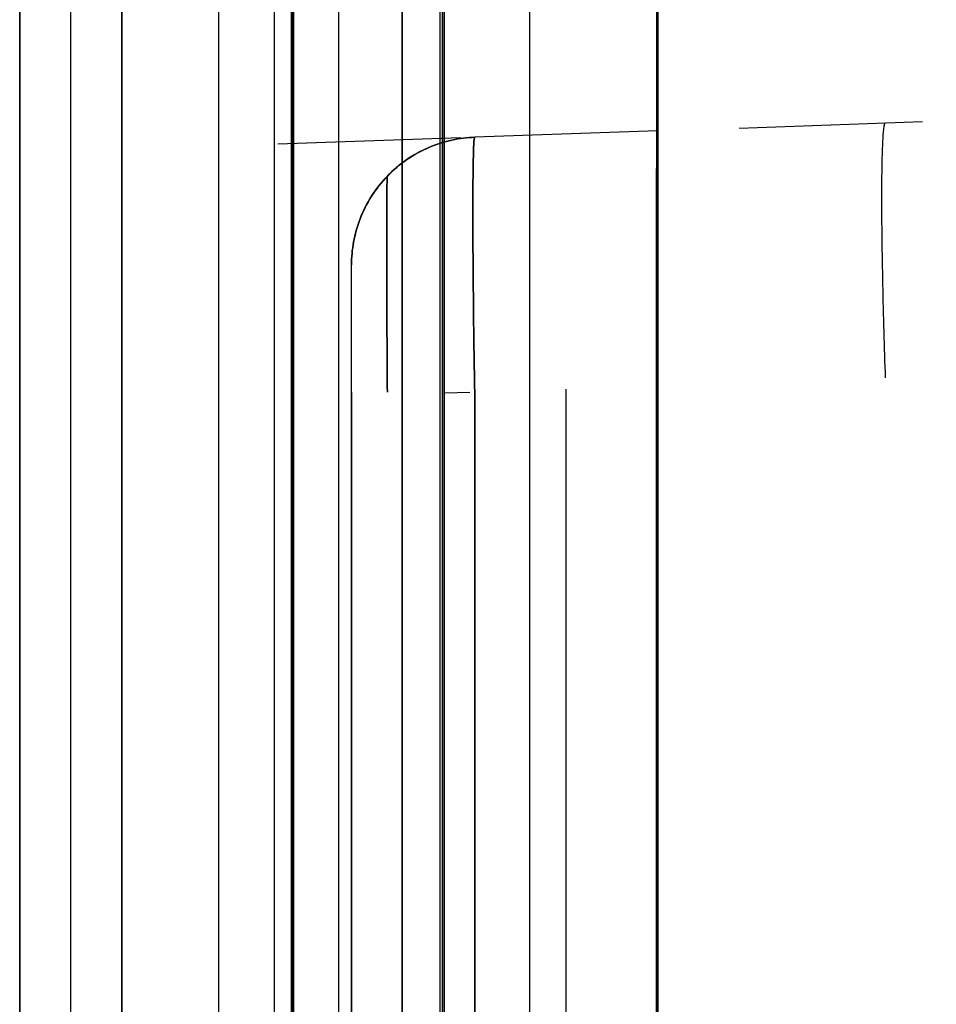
# Model space of a CAD drawing. Header units: millimetres. Extents: x -15 to 7, y 1 to 148.
# Tile 248 of 256: x -7.85 to -4.25, y 94.39 to 98.25. Entities that reach past the tile are written whole.
import ezdxf

# ---------------------------------------------------------------- set-up
doc = ezdxf.new("R2010")
doc.units = ezdxf.units.MM
doc.header["$MEASUREMENT"] = 0
doc.layers.add('Default', color=7, linetype='Continuous', true_color=0x000000)

msp = doc.modelspace()

# ---------------------------------------------------------------- linework, layer by layer
at = {"layer": 'Default', "color": 254, "true_color": 0xcad1ee}
for points in [[(-7.845, 139.9844), (-7.845, 12.8793)], [(-7.445, 107.9133), (-7.445, 70.9413)], [(-7.845, 107.8596), (-7.845, 72.095)], [(-6.595, 72.1277), (-6.595, 107.8269)], [(-5.345, 72.1604), (-5.345, 107.7942)], [(-7.845, 71.9267), (-7.845, 106.9279)], [(-7.845, 106.9279), (-7.845, 71.9267)], [(-7.645, 71.9337), (-7.645, 106.9209)], [(-7.645, 71.9337), (-7.645, 106.9209)], [(-7.445, 106.9139), (-7.445, 71.9407)], [(-7.445, 71.9407), (-7.445, 106.9139)], [(-7.845, 8.202), (-7.845, 103.3467)], [(-7.0659, 103.3467), (-7.0659, 8.202)], [(-5.345, 101.5127), (-5.345, 11.4049)], [(-5.8461, 11.3918), (-5.8461, 101.3086)], [(-6.8472, 10.8888), (-6.8472, 101.1419)], [(-6.8472, 10.8888), (-6.8472, 101.1419)], [(-6.8472, 10.8888), (-6.8472, 101.1419)], [(-6.7815, 101.1419), (-6.7815, 10.8888)], [(-6.7815, 101.1419), (-6.7815, 10.8888)], [(-6.7771, 101.1419), (-6.7771, 10.8888)], [(-6.7771, 101.1419), (-6.7771, 10.8888)], [(-6.7728, 101.1419), (-6.7728, 10.8888)], [(-6.7728, 10.8888), (-6.7728, 101.1419)], [(-6.3472, 11.5888), (-6.3472, 100.4419)], [(-6.3472, 100.4419), (-6.3472, 11.5888)], [(-6.3472, 11.5888), (-6.3472, 100.4419)], [(-6.3472, 11.5888), (-6.3472, 100.4419)], [(-6.3472, 11.5888), (-6.3472, 100.4419)], [(-6.3472, 11.5888), (-6.3472, 100.4419)], [(-6.1972, 11.5888), (-6.1972, 100.4419)], [(-6.1972, 11.5888), (-6.1972, 100.4419)], [(-6.1894, 100.4419), (-6.1894, 11.5888)], [(-6.1894, 100.4419), (-6.1894, 11.5888)], [(-6.1815, 11.5888), (-6.1815, 100.4419)], [(-6.1815, 100.4419), (-6.1815, 11.5888)], [(-5.345, 94.3021), (-5.345, 99.7965)], [(-5.345, 97.8144), (-6.0624, 97.7893)], [(-6.545, 97.2896), (-6.5449, 97.3005), (-6.5445, 97.3115), (-6.5439, 97.3226), (-6.5431, 97.3337), (-6.5419, 97.3449), (-6.5405, 97.3562), (-6.5389, 97.3675), (-6.537, 97.3789), (-6.5348, 97.3903), (-6.5323, 97.4017), (-6.5295, 97.4131), (-6.5264, 97.4245), (-6.5231, 97.436), (-6.5195, 97.4474), (-6.5155, 97.4587), (-6.5113, 97.4701), (-6.5068, 97.4814), (-6.5019, 97.4926), (-6.4968, 97.5037), (-6.4914, 97.5148), (-6.4857, 97.5258), (-6.4797, 97.5366), (-6.4734, 97.5474), (-6.4669, 97.558), (-6.46, 97.5685), (-6.4529, 97.5788), (-6.4455, 97.5889), (-6.4378, 97.5989), (-6.4299, 97.6087), (-6.4217, 97.6183), (-6.4133, 97.6277), (-6.4047, 97.6369), (-6.3958, 97.6459), (-6.3867, 97.6546), (-6.3774, 97.6632), (-6.3678, 97.6714), (-6.3581, 97.6794), (-6.3482, 97.6872), (-6.3382, 97.6946), (-6.3279, 97.7018), (-6.3176, 97.7088), (-6.3071, 97.7154), (-6.2964, 97.7218), (-6.2856, 97.7279), (-6.2748, 97.7337), (-6.2638, 97.7392), (-6.2528, 97.7444), (-6.2416, 97.7493), (-6.2305, 97.7539), (-6.2192, 97.7583), (-6.208, 97.7623), (-6.1967, 97.7661), (-6.1853, 97.7695), (-6.174, 97.7727), (-6.1627, 97.7756), (-6.1514, 97.7782), (-6.1401, 97.7805), (-6.1288, 97.7825), (-6.1176, 97.7843), (-6.1065, 97.7858), (-6.0954, 97.7871), (-6.0843, 97.7881), (-6.0733, 97.7888), (-6.0624, 97.7893)], [(-6.0624, 97.7893), (-6.0733, 97.7888), (-6.0843, 97.7881), (-6.0954, 97.7871), (-6.1065, 97.7858), (-6.1176, 97.7843), (-6.1288, 97.7825), (-6.1401, 97.7805), (-6.1514, 97.7782), (-6.1627, 97.7756), (-6.174, 97.7727), (-6.1853, 97.7695), (-6.1967, 97.7661), (-6.208, 97.7623), (-6.2192, 97.7583), (-6.2305, 97.7539), (-6.2416, 97.7493), (-6.2528, 97.7444), (-6.2638, 97.7392), (-6.2748, 97.7337), (-6.2856, 97.7279), (-6.2964, 97.7218), (-6.3071, 97.7154), (-6.3176, 97.7088), (-6.3279, 97.7018), (-6.3382, 97.6946), (-6.3482, 97.6872), (-6.3581, 97.6794), (-6.3678, 97.6714), (-6.3774, 97.6632), (-6.3867, 97.6546), (-6.3958, 97.6459), (-6.4047, 97.6369), (-6.4133, 97.6277), (-6.4217, 97.6183), (-6.4299, 97.6087), (-6.4378, 97.5989), (-6.4455, 97.5889), (-6.4529, 97.5788), (-6.46, 97.5685), (-6.4669, 97.558), (-6.4734, 97.5474), (-6.4797, 97.5366), (-6.4857, 97.5258), (-6.4914, 97.5148), (-6.4968, 97.5037), (-6.5019, 97.4926), (-6.5068, 97.4814), (-6.5113, 97.4701), (-6.5155, 97.4587), (-6.5195, 97.4474), (-6.5231, 97.436), (-6.5264, 97.4245), (-6.5295, 97.4131), (-6.5323, 97.4017), (-6.5348, 97.3903), (-6.537, 97.3789), (-6.5389, 97.3675), (-6.5405, 97.3562), (-6.5419, 97.3449), (-6.5431, 97.3337), (-6.5439, 97.3226), (-6.5445, 97.3115), (-6.5449, 97.3005), (-6.545, 97.2896)], [(-6.0624, 97.7893), (-6.0734, 97.7888), (-6.0845, 97.788), (-6.0956, 97.787), (-6.1068, 97.7858), (-6.118, 97.7843), (-6.1293, 97.7825), (-6.1406, 97.7804), (-6.1519, 97.778), (-6.1633, 97.7754), (-6.1747, 97.7725), (-6.1861, 97.7693), (-6.1974, 97.7658), (-6.2088, 97.762), (-6.2201, 97.7579), (-6.2314, 97.7536), (-6.2426, 97.7489), (-6.2537, 97.744), (-6.2648, 97.7387), (-6.2758, 97.7332), (-6.2867, 97.7273), (-6.2975, 97.7212), (-6.3081, 97.7148), (-6.3187, 97.7081), (-6.329, 97.7011), (-6.3393, 97.6938), (-6.3493, 97.6863), (-6.3592, 97.6785), (-6.3689, 97.6705), (-6.3784, 97.6622), (-6.3877, 97.6537), (-6.3968, 97.6449), (-6.4057, 97.6359), (-6.4143, 97.6267), (-6.4227, 97.6173), (-6.4308, 97.6076), (-6.4387, 97.5978), (-6.4463, 97.5878), (-6.4537, 97.5777), (-6.4608, 97.5674), (-6.4676, 97.5569), (-6.4741, 97.5463), (-6.4803, 97.5355), (-6.4863, 97.5247), (-6.492, 97.5137), (-6.4973, 97.5027), (-6.5024, 97.4916), (-6.5072, 97.4804), (-6.5117, 97.4691), (-6.5159, 97.4578), (-6.5197, 97.4465), (-6.5234, 97.4351), (-6.5267, 97.4238), (-6.5297, 97.4124), (-6.5324, 97.401), (-6.5349, 97.3896), (-6.5371, 97.3783), (-6.539, 97.367), (-6.5406, 97.3558), (-6.542, 97.3446), (-6.5431, 97.3334), (-6.5439, 97.3223), (-6.5445, 97.3113), (-6.5449, 97.3004), (-6.545, 97.2896)], [(-6.545, 18.1304), (-6.545, 97.2896)], [(-5.345, 96.815), (-5.345, 17.6056)], [(-5.345, 17.6056), (-5.345, 96.815)], [(-6.545, 18.1304), (-6.545, 96.7899)], [(-6.545, 96.7899), (-6.545, 18.1304)], [(-6.0624, 96.7899), (-6.0624, 17.6307)], [(-6.0624, 17.6307), (-6.0624, 96.7899)], [(-5.7037, 17.6182), (-5.7037, 96.8024)], [(-5.7037, 17.6182), (-5.7037, 96.8024)]]:
    msp.add_lwpolyline(points, dxfattribs=at)
at = {"layer": 'Default', "color": 7, "true_color": 0xffffff}
for points in [[(-5.3497, 108.7321), (-5.3497, 61.9758)], [(-5.3497, 61.9758), (-5.3497, 97.6674)]]:
    msp.add_lwpolyline(points, dxfattribs=at)
at = {"layer": 'Default', "color": 7, "true_color": 0xffffff, "extrusion": (1, 0, 0)}
msp.add_lwpolyline([(97.6674, -100.7782), (102.6608, -101.2776)], dxfattribs=at)
at = {"layer": 'Default', "color": 254, "true_color": 0xcad1ee, "extrusion": (0.034857, 0.001217, 0.999392)}
msp.add_lwpolyline([(97.9413, 1.6103), (97.9413, 0.8919)], dxfattribs=at)
at = {"layer": 'Default', "color": 254, "true_color": 0xcad1ee, "extrusion": (-0.034857, -0.001217, 0.999392)}
for points in [[(-97.9413, -2.7026), (-97.9413, -3.421)], [(-96.9425, -2.7026), (-96.9425, -2.8004)]]:
    msp.add_lwpolyline(points, dxfattribs=at)
at = {"layer": 'Default', "color": 254, "true_color": 0xcad1ee, "extrusion": (1, 0, 0)}
for points in [[(97.8144, -22.2412), (97.8144, -29.6735)], [(97.7893, -22.2663), (97.7893, -29.6485)], [(97.8018, -22.2538), (97.8018, -29.661)], [(97.2896, -29.6485), (97.2896, -22.2663)]]:
    msp.add_lwpolyline(points, dxfattribs=at)
at = {"layer": 'Default', "color": 254, "true_color": 0xcad1ee, "extrusion": (1, 2.14479e-15, -2.14479e-15)}
msp.add_lwpolyline([(97.8144, -29.6735), (97.8141, -29.6957), (97.8134, -29.7181), (97.8121, -29.7407), (97.8103, -29.7634), (97.808, -29.7862), (97.8051, -29.8092), (97.8017, -29.8323), (97.7977, -29.8555), (97.7931, -29.8787), (97.7879, -29.902), (97.7822, -29.9253), (97.7758, -29.9486), (97.7688, -29.9719), (97.7612, -29.9952), (97.753, -30.0184), (97.7442, -30.0415), (97.7348, -30.0645), (97.7247, -30.0874), (97.714, -30.1101), (97.7027, -30.1327), (97.6908, -30.155), (97.6783, -30.1771), (97.6652, -30.1989), (97.6515, -30.2205), (97.6372, -30.2418), (97.6223, -30.2627), (97.6069, -30.2833), (97.5909, -30.3035), (97.5744, -30.3234), (97.5573, -30.3428), (97.5398, -30.3618), (97.5217, -30.3803), (97.5032, -30.3983), (97.4842, -30.4159), (97.4648, -30.4329), (97.445, -30.4495), (97.4248, -30.4655), (97.4042, -30.4809), (97.3832, -30.4958), (97.3619, -30.5101), (97.3404, -30.5238), (97.3185, -30.5369), (97.2964, -30.5494), (97.2741, -30.5613), (97.2516, -30.5726), (97.2288, -30.5833), (97.206, -30.5933), (97.183, -30.6028), (97.1598, -30.6116), (97.1366, -30.6198), (97.1134, -30.6274), (97.0901, -30.6344), (97.0667, -30.6407), (97.0434, -30.6465), (97.0201, -30.6517), (96.9969, -30.6562), (96.9737, -30.6602), (96.9506, -30.6637), (96.9277, -30.6666), (96.9048, -30.6689), (96.8821, -30.6707), (96.8595, -30.6719), (96.8372, -30.6727), (96.815, -30.6729)], dxfattribs=at)
at = {"layer": 'Default', "color": 254, "true_color": 0xcad1ee, "extrusion": (1, 2.14479e-15, 2.14479e-15)}
msp.add_lwpolyline([(96.815, -21.2418), (96.8372, -21.2421), (96.8595, -21.2428), (96.8821, -21.2441), (96.9048, -21.2459), (96.9277, -21.2482), (96.9506, -21.2511), (96.9737, -21.2545), (96.9969, -21.2585), (97.0201, -21.2631), (97.0434, -21.2683), (97.0667, -21.274), (97.0901, -21.2804), (97.1134, -21.2874), (97.1366, -21.295), (97.1598, -21.3032), (97.183, -21.312), (97.206, -21.3214), (97.2288, -21.3315), (97.2516, -21.3422), (97.2741, -21.3535), (97.2964, -21.3654), (97.3185, -21.3779), (97.3404, -21.391), (97.3619, -21.4047), (97.3832, -21.419), (97.4042, -21.4339), (97.4248, -21.4493), (97.445, -21.4653), (97.4648, -21.4818), (97.4842, -21.4989), (97.5032, -21.5164), (97.5217, -21.5345), (97.5398, -21.553), (97.5573, -21.572), (97.5744, -21.5914), (97.5909, -21.6112), (97.6069, -21.6314), (97.6223, -21.652), (97.6372, -21.673), (97.6515, -21.6942), (97.6652, -21.7158), (97.6783, -21.7377), (97.6908, -21.7598), (97.7027, -21.7821), (97.714, -21.8046), (97.7247, -21.8274), (97.7348, -21.8502), (97.7442, -21.8732), (97.753, -21.8964), (97.7612, -21.9196), (97.7688, -21.9428), (97.7758, -21.9661), (97.7822, -21.9895), (97.7879, -22.0128), (97.7931, -22.0361), (97.7977, -22.0593), (97.8017, -22.0825), (97.8051, -22.1056), (97.808, -22.1285), (97.8103, -22.1514), (97.8121, -22.1741), (97.8134, -22.1967), (97.8141, -22.219), (97.8144, -22.2412)], dxfattribs=at)
at = {"layer": 'Default', "color": 254, "true_color": 0xcad1ee, "extrusion": (0.999696, 0.017434, -0.017434)}
msp.add_lwpolyline([(96.8809, -30.7195), (96.9055, -30.7191), (96.93, -30.7182), (96.9546, -30.7166), (96.979, -30.7144), (97.0034, -30.7116), (97.0277, -30.7082), (97.0519, -30.7042), (97.076, -30.6996), (97.0999, -30.6945), (97.1238, -30.6887), (97.1475, -30.6824), (97.171, -30.6755), (97.1943, -30.668), (97.2175, -30.66), (97.2405, -30.6514), (97.2632, -30.6423), (97.2857, -30.6327), (97.308, -30.6225), (97.33, -30.6117), (97.3518, -30.6005), (97.3733, -30.5887), (97.3944, -30.5764), (97.4153, -30.5636), (97.4359, -30.5503), (97.4561, -30.5365), (97.476, -30.5222), (97.4956, -30.5075), (97.5147, -30.4922), (97.5335, -30.4765), (97.5519, -30.4603), (97.5699, -30.4436), (97.5874, -30.4265), (97.6045, -30.409), (97.6212, -30.391), (97.6374, -30.3726), (97.6531, -30.3538), (97.6683, -30.3346), (97.6831, -30.3151), (97.6974, -30.2952), (97.7112, -30.275), (97.7245, -30.2544), (97.7373, -30.2335), (97.7495, -30.2123), (97.7613, -30.1908), (97.7725, -30.1691), (97.7833, -30.147), (97.7935, -30.1248), (97.8031, -30.1022), (97.8122, -30.0795), (97.8208, -30.0565), (97.8288, -30.0334), (97.8363, -30.01), (97.8431, -29.9865), (97.8495, -29.9628), (97.8552, -29.939), (97.8604, -29.915), (97.865, -29.8909), (97.869, -29.8667), (97.8723, -29.8424), (97.8751, -29.818), (97.8773, -29.7936), (97.8789, -29.7691), (97.8798, -29.7445), (97.8801, -29.7199)], dxfattribs=at)
at = {"layer": 'Default', "color": 254, "true_color": 0xcad1ee, "extrusion": (0.999696, 0.017434, 0.017434)}
msp.add_lwpolyline([(97.8801, -22.187), (97.8798, -22.1624), (97.8789, -22.1378), (97.8773, -22.1133), (97.8751, -22.0888), (97.8723, -22.0645), (97.869, -22.0402), (97.865, -22.016), (97.8604, -21.9919), (97.8552, -21.9679), (97.8495, -21.9441), (97.8431, -21.9204), (97.8363, -21.8969), (97.8288, -21.8735), (97.8208, -21.8503), (97.8122, -21.8274), (97.8031, -21.8046), (97.7935, -21.7821), (97.7833, -21.7598), (97.7725, -21.7378), (97.7613, -21.716), (97.7495, -21.6946), (97.7373, -21.6734), (97.7245, -21.6525), (97.7112, -21.6319), (97.6974, -21.6117), (97.6831, -21.5918), (97.6683, -21.5722), (97.6531, -21.5531), (97.6374, -21.5343), (97.6212, -21.5159), (97.6045, -21.4979), (97.5874, -21.4803), (97.5699, -21.4632), (97.5519, -21.4466), (97.5335, -21.4304), (97.5147, -21.4146), (97.4956, -21.3994), (97.476, -21.3846), (97.4561, -21.3703), (97.4359, -21.3565), (97.4153, -21.3433), (97.3944, -21.3305), (97.3733, -21.3182), (97.3518, -21.3064), (97.33, -21.2951), (97.308, -21.2844), (97.2857, -21.2742), (97.2632, -21.2646), (97.2405, -21.2554), (97.2175, -21.2469), (97.1943, -21.2388), (97.171, -21.2314), (97.1475, -21.2245), (97.1238, -21.2182), (97.0999, -21.2124), (97.076, -21.2072), (97.0519, -21.2026), (97.0277, -21.1986), (97.0034, -21.1952), (96.979, -21.1925), (96.9546, -21.1903), (96.93, -21.1887), (96.9055, -21.1877), (96.8809, -21.1874)], dxfattribs=at)
at = {"layer": 'Default', "color": 254, "true_color": 0xcad1ee, "extrusion": (0.998783, 0.034878, -0.034878)}
msp.add_lwpolyline([(97.9413, -29.7227), (97.9411, -29.7449), (97.9403, -29.7673), (97.9391, -29.7898), (97.9373, -29.8125), (97.9349, -29.8354), (97.9321, -29.8584), (97.9286, -29.8814), (97.9246, -29.9046), (97.92, -29.9278), (97.9149, -29.9511), (97.9091, -29.9744), (97.9027, -29.9978), (97.8958, -30.0211), (97.8882, -30.0443), (97.88, -30.0675), (97.8712, -30.0906), (97.8617, -30.1137), (97.8517, -30.1365), (97.841, -30.1592), (97.8297, -30.1818), (97.8178, -30.2041), (97.8053, -30.2262), (97.7922, -30.2481), (97.7785, -30.2697), (97.7642, -30.2909), (97.7493, -30.3119), (97.7339, -30.3325), (97.7179, -30.3527), (97.7014, -30.3725), (97.6844, -30.392), (97.6668, -30.4109), (97.6488, -30.4295), (97.6303, -30.4475), (97.6113, -30.4651), (97.5919, -30.4822), (97.5721, -30.4987), (97.5519, -30.5147), (97.5313, -30.5302), (97.5104, -30.545), (97.4891, -30.5593), (97.4675, -30.5731), (97.4457, -30.5862), (97.4236, -30.5987), (97.4013, -30.6107), (97.3788, -30.622), (97.3561, -30.6327), (97.3332, -30.6427), (97.3102, -30.6522), (97.2871, -30.661), (97.2639, -30.6693), (97.2407, -30.6769), (97.2174, -30.6839), (97.1941, -30.6902), (97.1708, -30.696), (97.1475, -30.7012), (97.1243, -30.7058), (97.1012, -30.7099), (97.0781, -30.7133), (97.0551, -30.7162), (97.0323, -30.7186), (97.0096, -30.7204), (96.9871, -30.7217), (96.9647, -30.7225), (96.9425, -30.7227)], dxfattribs=at)
at = {"layer": 'Default', "color": 254, "true_color": 0xcad1ee, "extrusion": (0.998783, 0.034878, 0.034878)}
msp.add_lwpolyline([(96.9425, -21.1605), (96.9647, -21.1607), (96.9871, -21.1615), (97.0096, -21.1628), (97.0323, -21.1646), (97.0551, -21.1669), (97.0781, -21.1698), (97.1012, -21.1733), (97.1243, -21.1773), (97.1475, -21.1819), (97.1708, -21.1871), (97.1941, -21.1929), (97.2174, -21.1993), (97.2407, -21.2063), (97.2639, -21.2139), (97.2871, -21.2221), (97.3102, -21.231), (97.3332, -21.2404), (97.3561, -21.2505), (97.3788, -21.2612), (97.4013, -21.2725), (97.4236, -21.2844), (97.4457, -21.297), (97.4675, -21.3101), (97.4891, -21.3238), (97.5104, -21.3381), (97.5313, -21.353), (97.5519, -21.3685), (97.5721, -21.3845), (97.5919, -21.401), (97.6113, -21.4181), (97.6303, -21.4356), (97.6488, -21.4537), (97.6668, -21.4722), (97.6844, -21.4912), (97.7014, -21.5106), (97.7179, -21.5305), (97.7339, -21.5507), (97.7493, -21.5713), (97.7642, -21.5922), (97.7785, -21.6135), (97.7922, -21.6351), (97.8053, -21.6569), (97.8178, -21.6791), (97.8297, -21.7014), (97.841, -21.7239), (97.8517, -21.7466), (97.8617, -21.7695), (97.8712, -21.7925), (97.88, -21.8157), (97.8882, -21.8389), (97.8958, -21.8621), (97.9027, -21.8854), (97.9091, -21.9087), (97.9149, -21.932), (97.92, -21.9553), (97.9246, -21.9786), (97.9286, -22.0017), (97.9321, -22.0248), (97.9349, -22.0478), (97.9373, -22.0706), (97.9391, -22.0933), (97.9403, -22.1159), (97.9411, -22.1383), (97.9413, -22.1604)], dxfattribs=at)
at = {"layer": 'Default', "color": 7, "true_color": 0xffffff, "extrusion": (0.001305, 0.999999, -3.41764e-05)}
msp.add_lwpolyline([(5.4771, -100.7749), (0.3771, -100.9085)], dxfattribs=at)
at = {"layer": 'Default', "color": 254, "true_color": 0xcad1ee, "extrusion": (-1.68493e-13, 0.707107, 0.707107)}
msp.add_lwpolyline([(6.0697, -90.4046), (6.0805, -90.4039), (6.0913, -90.403), (6.1023, -90.4019), (6.1133, -90.4005), (6.1243, -90.3989), (6.1354, -90.3969), (6.1466, -90.3948), (6.1577, -90.3923), (6.1689, -90.3896), (6.1801, -90.3866), (6.1913, -90.3833), (6.2024, -90.3798), (6.2136, -90.3759), (6.2247, -90.3718), (6.2358, -90.3674), (6.2468, -90.3627), (6.2578, -90.3577), (6.2686, -90.3524), (6.2794, -90.3468), (6.2901, -90.341), (6.3007, -90.3348), (6.3112, -90.3284), (6.3216, -90.3217), (6.3318, -90.3148), (6.3418, -90.3076), (6.3517, -90.3001), (6.3614, -90.2923), (6.371, -90.2843), (6.3803, -90.2761), (6.3895, -90.2676), (6.3984, -90.2589), (6.4072, -90.2499), (6.4157, -90.2408), (6.4239, -90.2314), (6.432, -90.2218), (6.4397, -90.2121), (6.4473, -90.2022), (6.4545, -90.1921), (6.4615, -90.1818), (6.4682, -90.1714), (6.4747, -90.1609), (6.4809, -90.1502), (6.4867, -90.1394), (6.4923, -90.1285), (6.4977, -90.1176), (6.5027, -90.1065), (6.5074, -90.0954), (6.5119, -90.0842), (6.516, -90.0729), (6.5199, -90.0617), (6.5235, -90.0503), (6.5268, -90.039), (6.5298, -90.0277), (6.5325, -90.0164), (6.5349, -90.005), (6.5371, -89.9937), (6.539, -89.9825), (6.5406, -89.9713), (6.542, -89.9601), (6.5431, -89.949), (6.5439, -89.9379), (6.5445, -89.9269), (6.5449, -89.916), (6.545, -89.9052)], dxfattribs=at)
at = {"layer": 'Default', "color": 254, "true_color": 0xcad1ee, "extrusion": (-1.62761e-13, -0.707107, 0.707107)}
msp.add_lwpolyline([(-6.0697, 53.6953), (-6.0805, 53.6947), (-6.0913, 53.6938), (-6.1023, 53.6926), (-6.1133, 53.6912), (-6.1243, 53.6896), (-6.1354, 53.6877), (-6.1466, 53.6855), (-6.1577, 53.683), (-6.1689, 53.6803), (-6.1801, 53.6773), (-6.1913, 53.674), (-6.2024, 53.6705), (-6.2136, 53.6666), (-6.2247, 53.6625), (-6.2358, 53.6581), (-6.2468, 53.6534), (-6.2578, 53.6484), (-6.2686, 53.6431), (-6.2794, 53.6375), (-6.2901, 53.6317), (-6.3007, 53.6256), (-6.3112, 53.6191), (-6.3216, 53.6125), (-6.3318, 53.6055), (-6.3418, 53.5983), (-6.3517, 53.5908), (-6.3614, 53.583), (-6.371, 53.575), (-6.3803, 53.5668), (-6.3895, 53.5583), (-6.3984, 53.5496), (-6.4072, 53.5406), (-6.4157, 53.5315), (-6.4239, 53.5221), (-6.432, 53.5126), (-6.4397, 53.5028), (-6.4473, 53.4929), (-6.4545, 53.4828), (-6.4615, 53.4725), (-6.4682, 53.4621), (-6.4747, 53.4516), (-6.4809, 53.4409), (-6.4867, 53.4301), (-6.4923, 53.4193), (-6.4977, 53.4083), (-6.5027, 53.3972), (-6.5074, 53.3861), (-6.5119, 53.3749), (-6.516, 53.3637), (-6.5199, 53.3524), (-6.5235, 53.3411), (-6.5268, 53.3297), (-6.5298, 53.3184), (-6.5325, 53.3071), (-6.5349, 53.2958), (-6.5371, 53.2845), (-6.539, 53.2732), (-6.5406, 53.262), (-6.542, 53.2508), (-6.5431, 53.2397), (-6.5439, 53.2286), (-6.5445, 53.2176), (-6.5449, 53.2067), (-6.545, 53.1959)], dxfattribs=at)
at = {"layer": 'Default', "color": 254, "true_color": 0xcad1ee, "extrusion": (1, 7.3471e-16, -7.84447e-15)}
msp.add_lwpolyline([(96.7899, -30.1482), (96.801, -30.1481), (96.8122, -30.1477), (96.8235, -30.147), (96.8348, -30.1462), (96.8463, -30.145), (96.8578, -30.1436), (96.8693, -30.1418), (96.8809, -30.1398), (96.8925, -30.1375), (96.9041, -30.135), (96.9158, -30.1321), (96.9275, -30.1289), (96.9391, -30.1254), (96.9507, -30.1216), (96.9623, -30.1175), (96.9739, -30.1131), (96.9854, -30.1084), (96.9968, -30.1033), (97.0082, -30.098), (97.0195, -30.0924), (97.0306, -30.0864), (97.0417, -30.0802), (97.0526, -30.0736), (97.0634, -30.0667), (97.074, -30.0596), (97.0845, -30.0522), (97.0948, -30.0444), (97.1049, -30.0364), (97.1148, -30.0282), (97.1245, -30.0197), (97.134, -30.0109), (97.1433, -30.0019), (97.1523, -29.9926), (97.1611, -29.9831), (97.1696, -29.9734), (97.1779, -29.9635), (97.1859, -29.9534), (97.1936, -29.9431), (97.201, -29.9326), (97.2082, -29.922), (97.215, -29.9112), (97.2216, -29.9003), (97.2278, -29.8892), (97.2338, -29.878), (97.2394, -29.8668), (97.2448, -29.8554), (97.2498, -29.844), (97.2545, -29.8325), (97.2589, -29.8209), (97.263, -29.8093), (97.2668, -29.7977), (97.2703, -29.786), (97.2735, -29.7744), (97.2764, -29.7627), (97.279, -29.7511), (97.2813, -29.7394), (97.2833, -29.7279), (97.285, -29.7163), (97.2864, -29.7048), (97.2876, -29.6934), (97.2885, -29.682), (97.2891, -29.6708), (97.2895, -29.6596), (97.2896, -29.6485)], dxfattribs=at)
at = {"layer": 'Default', "color": 254, "true_color": 0xcad1ee, "extrusion": (1, -2.2988e-15, 6.58839e-15)}
msp.add_lwpolyline([(97.2896, -22.2663), (97.2895, -22.2552), (97.2891, -22.244), (97.2885, -22.2327), (97.2876, -22.2214), (97.2864, -22.2099), (97.285, -22.1984), (97.2833, -22.1869), (97.2813, -22.1753), (97.279, -22.1637), (97.2764, -22.1521), (97.2735, -22.1404), (97.2703, -22.1287), (97.2668, -22.1171), (97.263, -22.1055), (97.2589, -22.0939), (97.2545, -22.0823), (97.2498, -22.0708), (97.2448, -22.0593), (97.2394, -22.048), (97.2338, -22.0367), (97.2278, -22.0256), (97.2216, -22.0145), (97.215, -22.0036), (97.2082, -21.9928), (97.201, -21.9822), (97.1936, -21.9717), (97.1859, -21.9614), (97.1779, -21.9513), (97.1696, -21.9414), (97.1611, -21.9317), (97.1523, -21.9222), (97.1433, -21.9129), (97.134, -21.9039), (97.1245, -21.8951), (97.1148, -21.8866), (97.1049, -21.8783), (97.0948, -21.8703), (97.0845, -21.8626), (97.074, -21.8552), (97.0634, -21.848), (97.0526, -21.8412), (97.0417, -21.8346), (97.0306, -21.8284), (97.0195, -21.8224), (97.0082, -21.8168), (96.9968, -21.8114), (96.9854, -21.8064), (96.9739, -21.8017), (96.9623, -21.7973), (96.9507, -21.7932), (96.9391, -21.7894), (96.9275, -21.7859), (96.9158, -21.7827), (96.9041, -21.7798), (96.8925, -21.7772), (96.8809, -21.7749), (96.8693, -21.7729), (96.8578, -21.7712), (96.8463, -21.7698), (96.8348, -21.7686), (96.8235, -21.7677), (96.8122, -21.7671), (96.801, -21.7667), (96.7899, -21.7666)], dxfattribs=at)
at = {"layer": 'Default', "color": 254, "true_color": 0xcad1ee, "extrusion": (-0.034857, 0.999392, 0.001217)}
msp.add_lwpolyline([(1.9671, -30.7909), (2.685, -30.7658)], dxfattribs=at)
at = {"layer": 'Default', "color": 254, "true_color": 0xcad1ee, "extrusion": (-0.034857, 0.999392, -0.001217)}
msp.add_lwpolyline([(2.685, -21.1489), (1.9671, -21.1238)], dxfattribs=at)
at = {"layer": 'Default', "color": 254, "true_color": 0xcad1ee, "extrusion": (-1.23479e-13, 1, -9.08035e-14)}
msp.add_lwpolyline([(6.545, -30.1482), (6.5449, -30.1591), (6.5445, -30.1701), (6.5439, -30.1811), (6.5431, -30.1923), (6.5419, -30.2035), (6.5405, -30.2148), (6.5389, -30.2261), (6.537, -30.2374), (6.5348, -30.2488), (6.5323, -30.2602), (6.5295, -30.2717), (6.5264, -30.2831), (6.5231, -30.2945), (6.5195, -30.3059), (6.5155, -30.3173), (6.5113, -30.3286), (6.5068, -30.3399), (6.5019, -30.3512), (6.4968, -30.3623), (6.4914, -30.3734), (6.4857, -30.3843), (6.4797, -30.3952), (6.4734, -30.4059), (6.4669, -30.4166), (6.46, -30.427), (6.4529, -30.4374), (6.4455, -30.4475), (6.4378, -30.4575), (6.4299, -30.4673), (6.4217, -30.4769), (6.4133, -30.4863), (6.4047, -30.4955), (6.3958, -30.5045), (6.3867, -30.5132), (6.3774, -30.5217), (6.3678, -30.53), (6.3581, -30.538), (6.3482, -30.5457), (6.3382, -30.5532), (6.3279, -30.5604), (6.3176, -30.5673), (6.3071, -30.574), (6.2964, -30.5804), (6.2856, -30.5865), (6.2748, -30.5923), (6.2638, -30.5978), (6.2528, -30.603), (6.2416, -30.6079), (6.2305, -30.6125), (6.2192, -30.6168), (6.208, -30.6209), (6.1967, -30.6246), (6.1853, -30.6281), (6.174, -30.6312), (6.1627, -30.6341), (6.1514, -30.6367), (6.1401, -30.639), (6.1288, -30.6411), (6.1176, -30.6429), (6.1065, -30.6444), (6.0954, -30.6456), (6.0843, -30.6466), (6.0733, -30.6474), (6.0624, -30.6479)], dxfattribs=at)
at = {"layer": 'Default', "color": 254, "true_color": 0xcad1ee, "extrusion": (-1.67903e-13, 1, 1.90581e-13)}
msp.add_lwpolyline([(6.0624, -21.2669), (6.0733, -21.2674), (6.0843, -21.2681), (6.0954, -21.2691), (6.1065, -21.2704), (6.1176, -21.2719), (6.1288, -21.2737), (6.1401, -21.2757), (6.1514, -21.278), (6.1627, -21.2806), (6.174, -21.2835), (6.1853, -21.2867), (6.1967, -21.2901), (6.208, -21.2939), (6.2192, -21.2979), (6.2305, -21.3023), (6.2416, -21.3069), (6.2528, -21.3118), (6.2638, -21.317), (6.2748, -21.3225), (6.2856, -21.3283), (6.2964, -21.3344), (6.3071, -21.3408), (6.3176, -21.3474), (6.3279, -21.3544), (6.3382, -21.3616), (6.3482, -21.369), (6.3581, -21.3768), (6.3678, -21.3848), (6.3774, -21.393), (6.3867, -21.4015), (6.3958, -21.4103), (6.4047, -21.4193), (6.4133, -21.4285), (6.4217, -21.4379), (6.4299, -21.4475), (6.4378, -21.4573), (6.4455, -21.4672), (6.4529, -21.4774), (6.46, -21.4877), (6.4669, -21.4982), (6.4734, -21.5088), (6.4797, -21.5196), (6.4857, -21.5304), (6.4914, -21.5414), (6.4968, -21.5525), (6.5019, -21.5636), (6.5068, -21.5748), (6.5113, -21.5861), (6.5155, -21.5975), (6.5195, -21.6088), (6.5231, -21.6202), (6.5264, -21.6317), (6.5295, -21.6431), (6.5323, -21.6545), (6.5348, -21.6659), (6.537, -21.6773), (6.5389, -21.6887), (6.5405, -21.7), (6.5419, -21.7113), (6.5431, -21.7225), (6.5439, -21.7336), (6.5445, -21.7447), (6.5449, -21.7557), (6.545, -21.7666)], dxfattribs=at)
at = {"layer": 'Default', "color": 254, "true_color": 0xcad1ee}
for points in [[(-6.0624, 97.7893, -29.6485), (-6.0629, 97.789, -29.6738), (-6.0633, 97.788, -29.6989), (-6.0637, 97.7864, -29.7239), (-6.0641, 97.7842, -29.7488), (-6.0645, 97.7814, -29.7735), (-6.0649, 97.778, -29.798), (-6.0652, 97.774, -29.8223), (-6.0656, 97.7694, -29.8464), (-6.0659, 97.7643, -29.8703), (-6.0662, 97.7585, -29.894), (-6.0665, 97.7523, -29.9175), (-6.0668, 97.7455, -29.9407), (-6.0671, 97.7381, -29.9637), (-6.0673, 97.7302, -29.9865), (-6.0676, 97.7218, -30.009), (-6.0678, 97.7129, -30.0312), (-6.068, 97.7031, -30.054), (-6.0682, 97.6928, -30.0765), (-6.0684, 97.6819, -30.0987), (-6.0686, 97.6705, -30.1206), (-6.0688, 97.6586, -30.1421), (-6.0689, 97.6462, -30.1633), (-6.0691, 97.6334, -30.1842), (-6.0692, 97.62, -30.2047), (-6.0693, 97.6061, -30.2248), (-6.0694, 97.5918, -30.2446), (-6.0695, 97.577, -30.264), (-6.0695, 97.5617, -30.283), (-6.0696, 97.546, -30.3016), (-6.0696, 97.5299, -30.3198), (-6.0697, 97.5133, -30.3377), (-6.0697, 97.4963, -30.3551), (-6.0697, 97.4789, -30.3721), (-6.0696, 97.4611, -30.3886), (-6.0696, 97.4428, -30.4048), (-6.0695, 97.4242, -30.4205), (-6.0695, 97.4052, -30.4357), (-6.0694, 97.3858, -30.4505), (-6.0693, 97.366, -30.4649), (-6.0692, 97.3458, -30.4787), (-6.0691, 97.3253, -30.4921), (-6.0689, 97.3045, -30.505), (-6.0688, 97.2832, -30.5174), (-6.0686, 97.2617, -30.5293), (-6.0684, 97.2398, -30.5406), (-6.0682, 97.2176, -30.5515), (-6.068, 97.1951, -30.5618), (-6.0678, 97.1723, -30.5716), (-6.0676, 97.1501, -30.5805), (-6.0673, 97.1276, -30.5889), (-6.0671, 97.1049, -30.5968), (-6.0668, 97.0819, -30.6041), (-6.0665, 97.0587, -30.6109), (-6.0662, 97.0352, -30.6172), (-6.0659, 97.0115, -30.6229), (-6.0656, 96.9876, -30.628), (-6.0652, 96.9635, -30.6326), (-6.0649, 96.9393, -30.6366), (-6.0645, 96.9148, -30.64), (-6.0641, 96.8901, -30.6428), (-6.0637, 96.8653, -30.645), (-6.0633, 96.8403, -30.6466), (-6.0629, 96.8152, -30.6475), (-6.0624, 96.7899, -30.6479)], [(-6.0624, 96.7899, -21.2669), (-6.0629, 96.8152, -21.2672), (-6.0633, 96.8404, -21.2682), (-6.0637, 96.8654, -21.2698), (-6.0641, 96.8902, -21.272), (-6.0645, 96.9149, -21.2748), (-6.0649, 96.9394, -21.2782), (-6.0652, 96.9637, -21.2822), (-6.0656, 96.9878, -21.2868), (-6.0659, 97.0118, -21.2919), (-6.0662, 97.0355, -21.2977), (-6.0665, 97.0589, -21.3039), (-6.0668, 97.0822, -21.3107), (-6.0671, 97.1052, -21.3181), (-6.0673, 97.1279, -21.326), (-6.0676, 97.1504, -21.3344), (-6.0678, 97.1726, -21.3433), (-6.068, 97.1954, -21.3531), (-6.0682, 97.2179, -21.3634), (-6.0684, 97.2401, -21.3743), (-6.0686, 97.262, -21.3857), (-6.0688, 97.2835, -21.3976), (-6.0689, 97.3047, -21.41), (-6.0691, 97.3256, -21.4228), (-6.0692, 97.3461, -21.4362), (-6.0693, 97.3662, -21.4501), (-6.0694, 97.386, -21.4644), (-6.0695, 97.4054, -21.4792), (-6.0695, 97.4244, -21.4945), (-6.0696, 97.443, -21.5102), (-6.0696, 97.4613, -21.5263), (-6.0697, 97.4791, -21.5429), (-6.0697, 97.4965, -21.5599), (-6.0697, 97.5135, -21.5773), (-6.0696, 97.5301, -21.5951), (-6.0696, 97.5462, -21.6134), (-6.0695, 97.5619, -21.632), (-6.0695, 97.5772, -21.651), (-6.0694, 97.592, -21.6704), (-6.0693, 97.6063, -21.6902), (-6.0692, 97.6201, -21.7104), (-6.0691, 97.6335, -21.7309), (-6.0689, 97.6464, -21.7517), (-6.0688, 97.6588, -21.773), (-6.0686, 97.6707, -21.7945), (-6.0684, 97.6821, -21.8164), (-6.0682, 97.6929, -21.8386), (-6.068, 97.7033, -21.8611), (-6.0678, 97.7131, -21.8839), (-6.0676, 97.722, -21.9061), (-6.0673, 97.7303, -21.9286), (-6.0671, 97.7382, -21.9513), (-6.0668, 97.7455, -21.9743), (-6.0665, 97.7523, -21.9975), (-6.0662, 97.7586, -22.021), (-6.0659, 97.7643, -22.0447), (-6.0656, 97.7694, -22.0685), (-6.0652, 97.774, -22.0926), (-6.0649, 97.778, -22.1169), (-6.0645, 97.7814, -22.1414), (-6.0641, 97.7842, -22.1661), (-6.0637, 97.7864, -22.1909), (-6.0633, 97.788, -22.2159), (-6.0629, 97.789, -22.241), (-6.0624, 97.7893, -22.2663)], [(-6.4047, 97.6369, -29.6485), (-6.4048, 97.6365, -29.6693), (-6.405, 97.6356, -29.6901), (-6.4051, 97.6341, -29.7109), (-6.4052, 97.6321, -29.7316), (-6.4054, 97.6296, -29.7522), (-6.4055, 97.6266, -29.7728), (-6.4056, 97.6231, -29.7932), (-6.4057, 97.6192, -29.8136), (-6.4058, 97.6147, -29.8339), (-6.406, 97.6097, -29.854), (-6.4061, 97.6043, -29.874), (-6.4062, 97.5983, -29.8939), (-6.4063, 97.5919, -29.9136), (-6.4063, 97.5851, -29.9332), (-6.4064, 97.5777, -29.9526), (-6.4065, 97.57, -29.9718), (-6.4066, 97.5617, -29.9908), (-6.4067, 97.553, -30.0096), (-6.4067, 97.5439, -30.0282), (-6.4068, 97.5343, -30.0466), (-6.4069, 97.5243, -30.0647), (-6.4069, 97.5139, -30.0826), (-6.407, 97.5031, -30.1003), (-6.407, 97.4918, -30.1176), (-6.407, 97.4801, -30.1347), (-6.4071, 97.468, -30.1515), (-6.4071, 97.4555, -30.168), (-6.4071, 97.4426, -30.1842), (-6.4071, 97.4293, -30.2001), (-6.4072, 97.4156, -30.2156), (-6.4072, 97.4015, -30.2308), (-6.4072, 97.387, -30.2456), (-6.4072, 97.3722, -30.2601), (-6.4072, 97.357, -30.2742), (-6.4071, 97.3415, -30.2879), (-6.4071, 97.3256, -30.3012), (-6.4071, 97.3094, -30.3141), (-6.4071, 97.2929, -30.3266), (-6.407, 97.2761, -30.3387), (-6.407, 97.2591, -30.3504), (-6.407, 97.2417, -30.3616), (-6.4069, 97.2241, -30.3725), (-6.4069, 97.2062, -30.3829), (-6.4068, 97.188, -30.3929), (-6.4067, 97.1697, -30.4025), (-6.4067, 97.1511, -30.4116), (-6.4066, 97.1323, -30.4203), (-6.4065, 97.1132, -30.4285), (-6.4064, 97.094, -30.4363), (-6.4063, 97.0746, -30.4436), (-6.4063, 97.0551, -30.4505), (-6.4062, 97.0353, -30.4569), (-6.4061, 97.0155, -30.4628), (-6.406, 96.9955, -30.4683), (-6.4058, 96.9753, -30.4732), (-6.4057, 96.955, -30.4777), (-6.4056, 96.9347, -30.4817), (-6.4055, 96.9142, -30.4852), (-6.4054, 96.8936, -30.4882), (-6.4052, 96.873, -30.4907), (-6.4051, 96.8523, -30.4927), (-6.405, 96.8315, -30.4941), (-6.4048, 96.8107, -30.4951), (-6.4047, 96.7899, -30.4955)], [(-6.4047, 96.7899, -21.4193), (-6.4048, 96.8107, -21.4197), (-6.405, 96.8315, -21.4206), (-6.4051, 96.8523, -21.4221), (-6.4052, 96.873, -21.4241), (-6.4054, 96.8936, -21.4266), (-6.4055, 96.9142, -21.4296), (-6.4056, 96.9347, -21.433), (-6.4057, 96.955, -21.437), (-6.4058, 96.9753, -21.4415), (-6.406, 96.9955, -21.4465), (-6.4061, 97.0155, -21.4519), (-6.4062, 97.0353, -21.4579), (-6.4063, 97.0551, -21.4643), (-6.4063, 97.0746, -21.4711), (-6.4064, 97.094, -21.4785), (-6.4065, 97.1132, -21.4862), (-6.4066, 97.1323, -21.4945), (-6.4067, 97.1511, -21.5032), (-6.4067, 97.1697, -21.5123), (-6.4068, 97.188, -21.5219), (-6.4069, 97.2062, -21.5319), (-6.4069, 97.2241, -21.5423), (-6.407, 97.2417, -21.5531), (-6.407, 97.2591, -21.5644), (-6.407, 97.2761, -21.5761), (-6.4071, 97.2929, -21.5882), (-6.4071, 97.3094, -21.6007), (-6.4071, 97.3256, -21.6136), (-6.4071, 97.3415, -21.6269), (-6.4072, 97.357, -21.6406), (-6.4072, 97.3722, -21.6547), (-6.4072, 97.387, -21.6692), (-6.4072, 97.4015, -21.684), (-6.4072, 97.4156, -21.6992), (-6.4071, 97.4293, -21.7147), (-6.4071, 97.4426, -21.7306), (-6.4071, 97.4555, -21.7468), (-6.4071, 97.468, -21.7633), (-6.407, 97.4801, -21.7801), (-6.407, 97.4918, -21.7971), (-6.407, 97.5031, -21.8145), (-6.4069, 97.5139, -21.8321), (-6.4069, 97.5243, -21.85), (-6.4068, 97.5343, -21.8682), (-6.4067, 97.5439, -21.8865), (-6.4067, 97.553, -21.9051), (-6.4066, 97.5617, -21.9239), (-6.4065, 97.57, -21.943), (-6.4064, 97.5777, -21.9622), (-6.4063, 97.5851, -21.9816), (-6.4063, 97.5919, -22.0011), (-6.4062, 97.5983, -22.0209), (-6.4061, 97.6043, -22.0407), (-6.406, 97.6097, -22.0607), (-6.4058, 97.6147, -22.0809), (-6.4057, 97.6192, -22.1012), (-6.4056, 97.6231, -22.1215), (-6.4055, 97.6266, -22.142), (-6.4054, 97.6296, -22.1626), (-6.4052, 97.6321, -22.1832), (-6.4051, 97.6341, -22.2039), (-6.405, 97.6356, -22.2247), (-6.4048, 97.6365, -22.2455), (-6.4047, 97.6369, -22.2663)]]:
    msp.add_polyline3d(points, dxfattribs=at)

doc.saveas('drawing.dxf')
